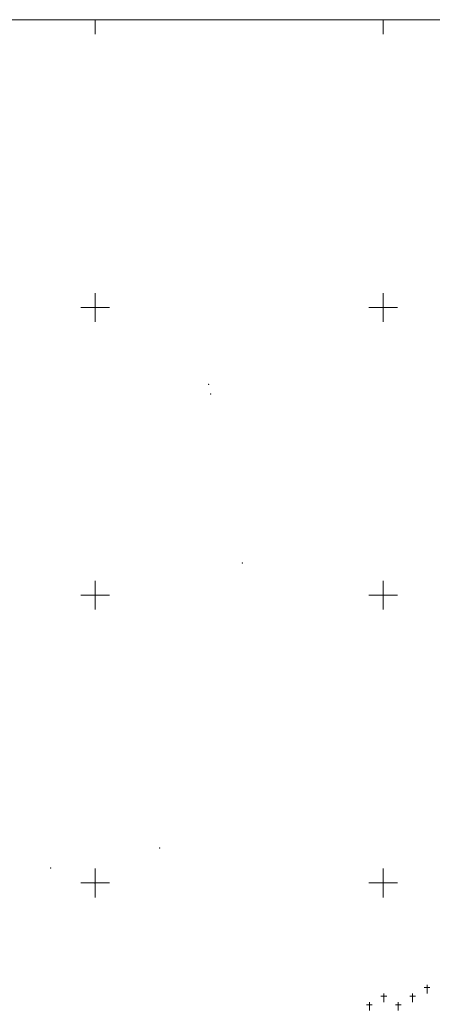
# Model space of a CAD drawing. Header units: metres. Extents: x 6567444 to 13135881, y 5574237 to 11149086.
# Tile 181 of 191: x 6567787 to 6567859, y 5574579 to 5574750. Entities that reach past the tile are written whole.
import ezdxf

# ---------------------------------------------------------------- set-up
doc = ezdxf.new("R2010")
doc.units = ezdxf.units.M
for name, color, linetype, lineweight in [('EGB_DzialkaEwidencyjna', 7, 'Continuous', 18), ('KR_ObiektKarto', 7, 'Continuous', 18), ('PARRA', 7, 'Continuous', 13), ('PARSI', 7, 'Continuous', 20), ('SEL_sieci_kable_nN_oswietlenie', 7, 'SEL_eNN', 35)]:
    doc.layers.add(name, color=color, linetype=linetype, lineweight=lineweight)
doc.styles.add('ARIAL', font='arial.ttf')
doc.linetypes.add('SEL_eNN', pattern='A,5,["eNN",ARIAL,S=1,R=0,X=1.45,Y=0.25],5', length=10)

# ---------------------------------------------------------------- blocks, each defined once
blk = doc.blocks.new('L_0_02_2')
at = {"color": 0}
blk.add_point((0, 0), dxfattribs=at)
blk = doc.blocks.new('L_0_02_1')
at = {"color": 0}
blk.add_point((0, 0), dxfattribs=at)
blk = doc.blocks.new('OTZC_S')
at = {"color": 0, "linetype": 'Continuous', "lineweight": 18, "flags": 128}
for points in [[(-1, 2), (1, 2)], [(0, 3), (0, 0)]]:
    blk.add_lwpolyline(points, dxfattribs=at)
blk = doc.blocks.new('mzsk')
at = {"layer": 'PARSI', "color": 0}
for p, q in [((0, -5), (0, 5)), ((5, 0), (-5, 0))]:
    blk.add_line(p, q, dxfattribs=at)
blk = doc.blocks.new('mzsk_3')
at = {"layer": 'PARSI', "color": 0}
for p, q in [((-5, 0), (5, 0)), ((0, -5), (0, 0))]:
    blk.add_line(p, q, dxfattribs=at)
blk = doc.blocks.new('_MDCP')
at = {"layer": 'PARRA'}
blk.add_lwpolyline([(6567600, 5574500), (6567600, 5574750), (6568000, 5574750), (6568000, 5574500)], close=True, dxfattribs=at)
at = {"layer": 'EGB_DzialkaEwidencyjna', "linetype": 'Continuous', "xscale": 0.5, "yscale": 0.5, "zscale": 0.5}
for name, p, rotation in [('L_0_02_2', (6567819.71, 5574686.65), 280.69), ('L_0_02_1', (6567819.71, 5574686.65), 14.75), ('L_0_02_2', (6567820.03, 5574684.94), 280.65), ('L_0_02_1', (6567820.03, 5574684.94), 100.69), ('L_0_02_2', (6567825.55, 5574655.6), 281.3999999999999), ('L_0_02_1', (6567825.55, 5574655.6), 100.65), ('L_0_02_2', (6567811.23, 5574606.07), 267.45), ('L_0_02_1', (6567811.23, 5574606.07), 10.39), ('L_0_02_2', (6567792.28, 5574602.59), 103.43), ('L_0_02_1', (6567792.28, 5574602.59), 283.18)]:
    blk.add_blockref(name, p, dxfattribs=dict(at, rotation=rotation))
at = {"layer": 'KR_ObiektKarto', "linetype": 'Continuous', "xscale": 0.5, "yscale": 0.5, "zscale": 0.5}
for p in [(6567857.6, 5574580.81), (6567850.1, 5574579.31), (6567855.1, 5574579.31), (6567847.6, 5574577.81), (6567852.6, 5574577.81)]:
    blk.add_blockref('OTZC_S', p, dxfattribs=at)
at = {"layer": 'PARSI', "xscale": 0.5, "yscale": 0.5, "zscale": 0.5, "rotation": 1.16962990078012e-09}
for name, p in [('mzsk_3', (6567800, 5574750)), ('mzsk_3', (6567850, 5574750)), ('mzsk', (6567800, 5574700)), ('mzsk', (6567850, 5574700)), ('mzsk', (6567800, 5574650)), ('mzsk', (6567850, 5574650)), ('mzsk', (6567800, 5574600)), ('mzsk', (6567850, 5574600))]:
    blk.add_blockref(name, p, dxfattribs=at)
blk = doc.blocks.new('GE.I.6640.1.468.2024_MDCP_dodatkowe pomiary_12.03.2026')
at = {"layer": 'PARRA'}
blk.add_lwpolyline([(6567600, 5574500), (6567600, 5574750), (6568000, 5574750), (6568000, 5574500)], close=True, dxfattribs=at)
at = {"layer": 'EGB_DzialkaEwidencyjna', "linetype": 'Continuous', "xscale": 0.5, "yscale": 0.5, "zscale": 0.5}
for name, p, rotation in [('L_0_02_2', (6567819.71, 5574686.65), 280.69), ('L_0_02_1', (6567819.71, 5574686.65), 14.75), ('L_0_02_2', (6567820.03, 5574684.94), 280.65), ('L_0_02_1', (6567820.03, 5574684.94), 100.69), ('L_0_02_2', (6567825.55, 5574655.6), 281.3999999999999), ('L_0_02_1', (6567825.55, 5574655.6), 100.65), ('L_0_02_2', (6567811.23, 5574606.07), 267.45), ('L_0_02_1', (6567811.23, 5574606.07), 10.39), ('L_0_02_2', (6567792.28, 5574602.59), 103.43), ('L_0_02_1', (6567792.28, 5574602.59), 283.18)]:
    blk.add_blockref(name, p, dxfattribs=dict(at, rotation=rotation))
at = {"layer": 'KR_ObiektKarto', "linetype": 'Continuous', "xscale": 0.5, "yscale": 0.5, "zscale": 0.5}
for p in [(6567857.6, 5574580.81), (6567850.1, 5574579.31), (6567855.1, 5574579.31), (6567847.6, 5574577.81), (6567852.6, 5574577.81)]:
    blk.add_blockref('OTZC_S', p, dxfattribs=at)
at = {"layer": 'PARSI', "xscale": 0.5, "yscale": 0.5, "zscale": 0.5, "rotation": 1.16962990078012e-09}
for name, p in [('mzsk_3', (6567800, 5574750)), ('mzsk_3', (6567850, 5574750)), ('mzsk', (6567800, 5574700)), ('mzsk', (6567850, 5574700)), ('mzsk', (6567800, 5574650)), ('mzsk', (6567850, 5574650)), ('mzsk', (6567800, 5574600)), ('mzsk', (6567850, 5574600))]:
    blk.add_blockref(name, p, dxfattribs=at)
blk = doc.blocks.new('PT-IE-001 PZT - instal. elektr XREFF')
at = {"layer": 'SEL_sieci_kable_nN_oswietlenie', "ltscale": 0.5}
blk.add_point((6567800, 5574600), dxfattribs=at)

msp = doc.modelspace()

# ---------------------------------------------------------------- block references
at = {"layer": 'Defpoints'}
msp.add_blockref('GE.I.6640.1.468.2024_MDCP_dodatkowe pomiary_12.03.2026', (0, 0), dxfattribs=at)

# ---------------------------------------------------------------- next in the draw order: block references
msp.add_blockref('_MDCP', (0, 0))

# ---------------------------------------------------------------- next in the draw order: block references
msp.add_blockref('PT-IE-001 PZT - instal. elektr XREFF', (0, 0))

doc.saveas('drawing.dxf')
